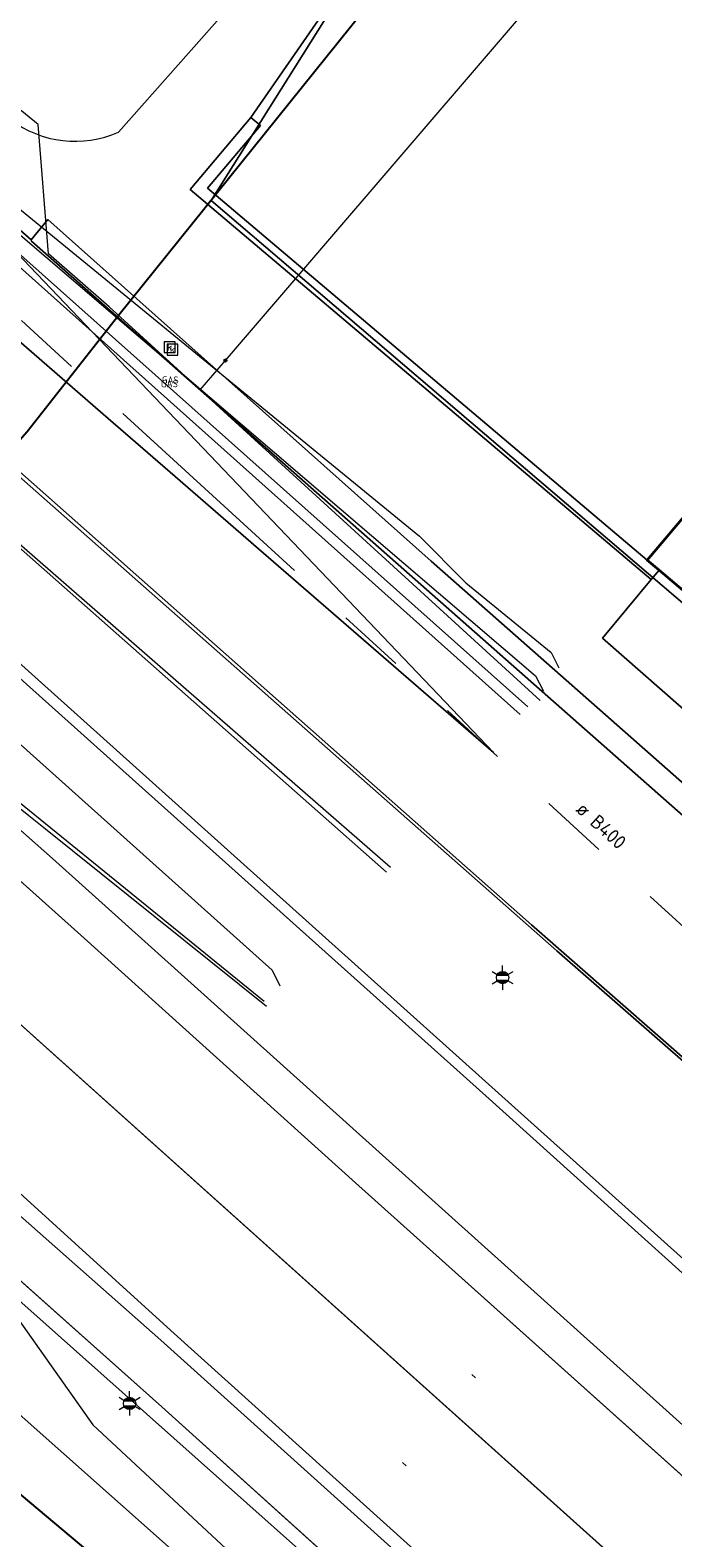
# Model space of a CAD drawing. Header units: metres. Extents: x 163628 to 167855, y 402678 to 405435.
# Tile 30 of 256: x 164055 to 164071, y 403037 to 403076. Entities that reach past the tile are written whole.
import ezdxf
from ezdxf.enums import TextEntityAlignment as Align

# ---------------------------------------------------------------- set-up
doc = ezdxf.new("R2010")
doc.units = ezdxf.units.M
doc.linetypes.add('X-CA190022.004-UO-WHM_Riolering gemeente_NLCS_v0.2$0$RI-GWA', pattern=[18.45, 6, -1.8, 1.75, -1.8, 1.75, -1.8, 1.75, -1.8])
doc.layers.get('0').update_dxf_attribs({"lineweight": 25})
for name, color, linetype, lineweight in [('X-CA190022.004-UO-BGT_Ondergrond$0$GE_117_WGIGeleideconstructie_Grens_GEM', 253, 'X-CA190022.004-UO-BGT_Ondergrond$0$Vangrail', 9), ('X-CA190022.004-UO-BGT_Ondergrond$0$GE_214_Wegmarkering_Lijn_GEM', 253, 'Continuous', 9), ('X-CA190022.004-UO-BGT_Ondergrond$0$GE_244_Taludlijn_Lijn_GEM', 253, 'Continuous', 9), ('X-CA190022.004-UO-BGT_Ondergrond$0$GE_262_OSHMuurKleinerDan30cm_Lijn_GEM', 253, 'Continuous', 9), ('X-CA190022.004-UO-BGT_Ondergrond$0$GE_311_WGDRijbaanRegionaleweg_Vlak_GEM', 253, 'Continuous', 9), ('X-CA190022.004-UO-BGT_Ondergrond$0$GE_314_WGDRijbaanLokaleweg_Vlak_GEM', 253, 'Continuous', 9), ('X-CA190022.004-UO-BGT_Ondergrond$0$GE_367_OWGBerm_groenvoorziening_grasenk_GEM', 253, 'Continuous', 9), ('X-CA190022.004-UO-BGT_Ondergrond$0$GE_401_OTDErf_Vlak_GEM', 253, 'Continuous', 9), ('X-CA190022.004-UO-BGT_Ondergrond$0$GE_461_BTDGraslandoverig_Vlak_GEM', 253, 'Continuous', 9), ('X-CA190022.004-UO-BGT_Ondergrond$0$GE_601_PNDgrondvlakpand_Vlak_MV_GEM', 34, 'Continuous', 35), ('X-CA190022.004-UO-BGT_Ondergrond$0$GE_661_SHDMuurGroterDan30cm_Vlak_GEM', 253, 'Continuous', 9), ('X-CA190022.004-UO-BGT_Ondergrond$0$GE_861_PALLichtmast_Punt_GEM', 253, 'Continuous', 9), ('X-CA190022.004-UO-BGT_Ondergrond$0$GE_884_PutGasput_Punt_GEM', 253, 'Continuous', 9), ('X-CA190022.004-UO-BGT_Ondergrond$0$GE_886_PutKolk_Punt_GEM', 253, 'Continuous', 9), ('X-CA190022.004-UO-KAD_Percelen$0$B-WE-KG-GRENS_PERCEEL-GV', 150, 'Continuous', 9), ('X-CA190022.004-UO-WHM_Riolering gemeente - drukleidingen_v0.1$0$Riool_onder_druk_asbestcement_leidingen_450_hgml', 214, 'X-CA190022.004-UO-WHM_Riolering gemeente - drukleidingen_v0.1$0$1-200 PERSLEIDING', 25), ('X-CA190022.004-UO-WHM_Riolering gemeente - drukleidingen_v0.1$0$Riool_onder_druk_pvc_leidingen_400_hgml', 214, 'X-CA190022.004-UO-WHM_Riolering gemeente - drukleidingen_v0.1$0$1-200 PERSLEIDING', 25), ('X-CA190022.004-UO-WHM_Riolering gemeente_NLCS_v0.2$0$B-WE-RI-DIAMETER-T18', 214, 'Continuous', 15), ('X-CA190022.004-UO-WHM_Riolering gemeente_NLCS_v0.2$0$B-WE-RI-GWA_TRANSPORTLEIDING-G', 214, 'X-CA190022.004-UO-WHM_Riolering gemeente_NLCS_v0.2$0$RI-GWA', 15)]:
    doc.layers.add(name, color=color, linetype=linetype, lineweight=lineweight)
for name, color, linetype, lineweight, transparency in [('X-CA190022.004-UO-KLIC$0$B-OI-KL-DATA_EUROFIBER_0000560460_VECT_19O042615-G', 42, 'X-CA190022.004-UO-KLIC$0$1-200 EUROFIBER', 0, 0.25), ('X-CA190022.004-UO-KLIC$0$B-OI-KL-DATA_KPN_0000546663_VECT_19O042615-G', 42, 'X-CA190022.004-UO-KLIC$0$1-200 TELEFONIE-KPN', 0, 0.25), ('X-CA190022.004-UO-KLIC$0$B-OI-KL-DATA_ZIGGO BV_0000546674_VECT_19O042615-G', 42, 'X-CA190022.004-UO-KLIC$0$1-200 ZIGGO', 0, 0.25), ('X-CA190022.004-UO-KLIC$0$B-OI-KL-WATER_BW_0000551269_VECT_19O042615-G', 42, 'X-CA190022.004-UO-KLIC$0$1-200 WATERLEIDING', 0, 0.25), ('X-CA190022.004-UO-KLIC$0$B-WE-KL-ET_LS-G', 42, 'X-CA190022.004-UO-KLIC$0$1-200 LAAGSPANNING', 0, 0.25), ('X-CA190022.004-UO-KLIC$0$B-WE-KL-ET_LS_KABELBED-G', 42, 'X-CA190022.004-UO-KLIC$0$1-200 LAAGSPANNING', 0, 0.25), ('X-CA190022.004-UO-KLIC$0$B-WE-KL-ET_MS-G', 42, 'X-CA190022.004-UO-KLIC$0$1-200 MIDDENSPANNING', 0, 0.25), ('X-CA190022.004-UO-KLIC$0$B-WE-KL-GAS_LD-G', 42, 'X-CA190022.004-UO-KLIC$0$1-200 GASLEIDING LAGE DRUK', 0, 0.25), ('X-CA190022.004-UO-KLIC$0$B-WE-KL-GAS_LD_HULPSTUK-S', 42, 'X-CA190022.004-UO-KLIC$0$1-200 GASLEIDING LAGE DRUK', 0, 0.25), ('X-CA190022.004-UO-KLIC$0$V-WE-KL-ET_MS-G', 42, 'X-CA190022.004-UO-KLIC$0$1-200 MIDDENSPANNING', 0, 0.25)]:
    doc.layers.add(name, color=color, linetype=linetype, lineweight=lineweight, transparency=transparency)
doc.styles.add('X-CA190022.004-UO-BGT_Ondergrond$0$NLCS-ISO', font='NLCS-ISO.ttf')
doc.styles.add('X-CA190022.004-UO-BGT_Ondergrond$0$NLCS-ISO-M250-T30', font='NLCS-ISO.ttf', dxfattribs={"height": 0.75})
doc.styles.add('X-CA190022.004-UO-KLIC$0$NLCS-ISO', font='NLCS-ISO.ttf')
doc.styles.add('X-CA190022.004-UO-WHM_Riolering gemeente - drukleidingen_v0.1$0$NLCS-ISO', font='NLCS-ISO.ttf')
doc.styles.add('X-CA190022.004-UO-WHM_Riolering gemeente_NLCS_v0.2$0$NLCS-ISO-M200-T18', font='NLCS-ISO.ttf', dxfattribs={"height": 0.36})
doc.linetypes.add('X-CA190022.004-UO-BGT_Ondergrond$0$Vangrail', pattern='A,10,-1.5,[3,dgnlstyle-Veghel.shx,S=0.007937,R=90,X=0,Y=0.5],-1,[3,dgnlstyle-Veghel.shx,S=0.007937,R=270,X=0,Y=-0.5],-1.5', length=14)
doc.linetypes.add('X-CA190022.004-UO-KLIC$0$1-200 EUROFIBER', pattern='A,1.5,-0.6,["EURO",X-CA190022.004-UO-KLIC$0$NLCS-ISO,S=0.24,R=0,X=-0.5,Y=-0.12],-0.65', length=2.75)
doc.linetypes.add('X-CA190022.004-UO-KLIC$0$1-200 GASLEIDING LAGE DRUK', pattern='A,1.5,-0.6,["GAS LD",X-CA190022.004-UO-KLIC$0$NLCS-ISO,S=0.24,R=0,X=-0.5,Y=-0.12],-0.7', length=2.8)
doc.linetypes.add('X-CA190022.004-UO-KLIC$0$1-200 LAAGSPANNING', pattern='A,1.5,-0.6,["LS",X-CA190022.004-UO-KLIC$0$NLCS-ISO,S=0.24,R=0,X=-0.45,Y=-0.12],-0.05', length=2.15)
doc.linetypes.add('X-CA190022.004-UO-KLIC$0$1-200 MIDDENSPANNING', pattern='A,1.5,-0.6,["MS",X-CA190022.004-UO-KLIC$0$NLCS-ISO,S=0.24,R=0,X=-0.5,Y=-0.12],-0.05', length=2.15)
doc.linetypes.add('X-CA190022.004-UO-KLIC$0$1-200 TELEFONIE-KPN', pattern='A,1.5,-0.6,["KPN",X-CA190022.004-UO-KLIC$0$NLCS-ISO,S=0.24,R=0,X=-0.5,Y=-0.12],-0.3', length=2.4)
doc.linetypes.add('X-CA190022.004-UO-KLIC$0$1-200 WATERLEIDING', pattern='A,1.5,-0.6,["WATER",X-CA190022.004-UO-KLIC$0$NLCS-ISO,S=0.24,R=0,X=-0.5,Y=-0.12],-0.65', length=2.75)
doc.linetypes.add('X-CA190022.004-UO-KLIC$0$1-200 ZIGGO', pattern='A,1.5,-0.6,["ZIGGO",X-CA190022.004-UO-KLIC$0$NLCS-ISO,S=0.24,R=0,X=-0.5,Y=-0.12],-0.5', length=2.6)
doc.linetypes.add('X-CA190022.004-UO-WHM_Riolering gemeente - drukleidingen_v0.1$0$1-200 PERSLEIDING', pattern='A,1.5,-0.6,["PERS",X-CA190022.004-UO-WHM_Riolering gemeente - drukleidingen_v0.1$0$NLCS-ISO,S=0.24,R=0,X=-0.5,Y=-0.12],-0.65', length=2.75)

# ---------------------------------------------------------------- blocks, each defined once
blk = doc.blocks.new('X-CA190022.004-UO-BGT_Ondergrond$0$IMGEOGasput')
at = {"insert": (-7, 3.4), "char_height": 6, "attachment_point": 1, "style": 'X-CA190022.004-UO-BGT_Ondergrond$0$NLCS-ISO-M250-T30'}
blk.add_mtext_dynamic_manual_height_columns('GAS', width=7.484, gutter_width=3.75, heights=[0], dxfattribs=at)
blk = doc.blocks.new('X-CA190022.004-UO-BGT_Ondergrond$0$SRI-KOLK-SO')
at = {"color": 0, "linetype": 'ByBlock', "lineweight": 18}
blk.add_lwpolyline([(-1.125, -1.125), (1.125, -1.125), (1.125, 1.125), (-1.125, 1.125)], close=True, dxfattribs=at)
at = {"color": 0, "linetype": 'ByBlock', "lineweight": 18, "style": 'X-CA190022.004-UO-BGT_Ondergrond$0$NLCS-ISO'}
blk.add_text('k', height=1.5, dxfattribs=at).set_placement((0, 0), align=Align.MIDDLE_CENTER)
blk = doc.blocks.new('X-CA190022.004-UO-BGT_Ondergrond$0$IMGEOKolk')
at = {"xscale": 5, "yscale": 5, "zscale": 5}
blk.add_blockref('X-CA190022.004-UO-BGT_Ondergrond$0$SRI-KOLK-SO', (0, 0), dxfattribs=at)
blk = doc.blocks.new('X-CA190022.004-UO-BGT_Ondergrond$0$N-SIE-WEG_LICHTMAST-SO')
h = blk.add_hatch(color=256)
h.paths.add_polyline_path([(1.16, 0.5, 0.658505), (-1.16, 0.5)])
h.paths.add_polyline_path([(-1.16, -0.5, 0.658505), (1.16, -0.5)])
at = {"flags": 128}
for points in [[(-2.19, 1.27), (-1.1, 0.63)], [(-1.16, 0.5), (1.16, 0.5)], [(0, 1.27), (0, 2.53)], [(1.1, 0.63), (2.19, 1.27)], [(-2.19, -1.27), (-1.1, -0.63)], [(-1.16, -0.5), (1.16, -0.5)], [(0, -1.27), (0, -2.53)], [(2.19, -1.27), (1.1, -0.63)]]:
    blk.add_lwpolyline(points, dxfattribs=at)
at = {"ltscale": 0.5}
blk.add_circle((0, 0), 1.27, dxfattribs=at)
at = {"style": 'X-CA190022.004-UO-BGT_Ondergrond$0$NLCS-ISO'}
blk.add_attdef('TYPE', text='', height=1.8, dxfattribs=at).set_placement((0, 2.53), align=Align.BOTTOM_CENTER)
blk = doc.blocks.new('X-CA190022.004-UO-BGT_Ondergrond$0$IMGEOLichtmastpaal')
at = {"xscale": 5, "yscale": 5, "zscale": 5}
blk.add_blockref('X-CA190022.004-UO-BGT_Ondergrond$0$N-SIE-WEG_LICHTMAST-SO', (0, 6.4), dxfattribs=at)
blk = doc.blocks.new('X-CA190022.004-UO-KLIC$0$SKL-WTB_HULP_OVERIG-SO')
at = {"color": 0, "linetype": 'ByBlock', "lineweight": 18}
for points in [[(-0.14, 0.14), (0.14, -0.14)], [(0.14, 0.14), (-0.14, -0.14)]]:
    blk.add_lwpolyline(points, dxfattribs=at)
at = {"color": 0, "linetype": 'ByBlock', "lineweight": 18, "style": 'X-CA190022.004-UO-KLIC$0$NLCS-ISO', "flags": 1}
for tag, p in [('TYPE', (1.5, 0)), ('OMSCHRIJVING', (1.5, -3)), ('LABEL', (1.5, -1.5))]:
    blk.add_attdef(tag, p, '', height=1, dxfattribs=at)
blk = doc.blocks.new('X-CA190022.004-UO-KLIC$0$SKL-WTB_HULP_AFSLUITER-SO')
at = {"color": 0, "linetype": 'ByBlock', "lineweight": 18}
blk.add_lwpolyline([(0, 0.8), (0, -0.8)], dxfattribs=at)
blk.add_circle((0, 0), 1, dxfattribs=at)
at = {"color": 0, "linetype": 'ByBlock', "lineweight": 18, "style": 'X-CA190022.004-UO-KLIC$0$NLCS-ISO', "flags": 1}
for tag, p in [('TYPE', (1.5, 0)), ('OMSCHRIJVING', (1.5, -3)), ('LABEL', (1.5, -1.5))]:
    blk.add_attdef(tag, p, '', height=1, dxfattribs=at)

msp = doc.modelspace()

# ---------------------------------------------------------------- linework, layer by layer
at = {"layer": 'X-CA190022.004-UO-BGT_Ondergrond$0$GE_117_WGIGeleideconstructie_Grens_GEM'}
for p, q in [((164036.514, 403059.82), (164058.262, 403040.438)), ((164058.262, 403040.438), (164079.26, 403021.488))]:
    msp.add_line(p, q, dxfattribs=at)
at = {"layer": 'X-CA190022.004-UO-BGT_Ondergrond$0$GE_214_Wegmarkering_Lijn_GEM'}
for p, q in [((164026.279, 403080.317), (164055.438, 403054.586)), ((164056.17, 403052.604), (164038.038, 403068.842)), ((164066.612, 403048.464), (164045.775, 403067.133)), ((164049.878, 403054.551), (164073.662, 403033.199)), ((164055.438, 403054.586), (164077.595, 403034.656)), ((164063.342, 403046.135), (164056.17, 403052.604)), ((164084.006, 403032.778), (164066.612, 403048.464)), ((164058.487, 403042.409), (164053.161, 403047.249)), ((164084.603, 403027.07), (164063.342, 403046.135)), ((164058.487, 403042.408), (164081.827, 403021.388)), ((164066.253, 403041.274), (164066.352, 403041.185)), ((164064.462, 403039.003), (164064.561, 403038.914))]:
    msp.add_line(p, q, dxfattribs=at)
at = {"layer": 'X-CA190022.004-UO-BGT_Ondergrond$0$GE_244_Taludlijn_Lijn_GEM'}
for p, q in [((164060.453, 403077.07), (164057.138, 403073.328)), ((164068.559, 403030.741), (164053.591, 403044.056)), ((164053.591, 403044.056), (164056.478, 403039.976)), ((164056.478, 403039.976), (164069.57, 403027.804))]:
    msp.add_line(p, q, dxfattribs=at)
msp.add_arc((164056.019, 403075.822), 2.734, 232.4766, 294.1658, dxfattribs=at)
at = {"layer": 'X-CA190022.004-UO-BGT_Ondergrond$0$GE_262_OSHMuurKleinerDan30cm_Lijn_GEM'}
for p, q in [((164058.987, 403071.844), (164060.557, 403073.699)), ((164060.801, 403073.492), (164059.438, 403071.882)), ((164060.557, 403073.699), (164060.801, 403073.492)), ((164070.878, 403061.779), (164058.987, 403071.844)), ((164059.438, 403071.882), (164070.778, 403062.283)), ((164071.083, 403062.025), (164070.878, 403061.779))]:
    msp.add_line(p, q, dxfattribs=at)
at = {"layer": 'X-CA190022.004-UO-BGT_Ondergrond$0$GE_311_WGDRijbaanRegionaleweg_Vlak_GEM', "flags": 128}
for points in [[(164084.603, 403027.07), (164063.342, 403046.135), (164056.17, 403052.604), (164038.038, 403068.842), (164027.554, 403077.957), (164023.313, 403081.497), (164023.952, 403082.243), (164025.821, 403084.447), (164026.078, 403084.725)], [(164026.078, 403084.725), (164027.471, 403083.554), (164033.481, 403078.314), (164034.573, 403077.362), (164048.949, 403064.68), (164049.421, 403064.257), (164067.275, 403048.233), (164072.805, 403043.264)], [(164063.342, 403046.135), (164084.603, 403027.07), (164103.874, 403009.817), (164101.925, 403007.599), (164087.744, 403020.325), (164085.437, 403022.522), (164073.662, 403033.199), (164049.878, 403054.551), (164029.003, 403073.196), (164021.597, 403079.494), (164023.313, 403081.497), (164027.554, 403077.957), (164038.038, 403068.842), (164056.17, 403052.604), (164063.342, 403046.135)], [(164049.878, 403054.551), (164073.662, 403033.199), (164085.437, 403022.522), (164087.744, 403020.325), (164101.925, 403007.599), (164101.723, 403007.37), (164099.81, 403005.193), (164099.549, 403004.896), (164092.034, 403011.678), (164070.693, 403030.945), (164058.231, 403042.158), (164022.704, 403073.552), (164019.021, 403076.486), (164019.477, 403077.018), (164021.597, 403079.494), (164029.003, 403073.196), (164049.878, 403054.551)]]:
    msp.add_lwpolyline(points, dxfattribs=at)
at = {"layer": 'X-CA190022.004-UO-BGT_Ondergrond$0$GE_314_WGDRijbaanLokaleweg_Vlak_GEM', "flags": 128}
for points in [[(164081.389, 403040.892), (164068.448, 403052.199), (164051.717, 403066.964), (164035.813, 403080.999), (164031.064, 403085.19), (164029.054, 403087.001), (164032.19, 403090.667)], [(164032.19, 403090.667), (164034.281, 403088.742), (164039.878, 403083.777), (164054.891, 403070.549), (164054.896, 403070.508), (164071.85, 403055.556)], [(164054.891, 403070.549), (164055.314, 403071.069), (164065.206, 403062.255), (164071.009, 403057.137), (164080.032, 403049.178)], [(164071.85, 403055.556), (164054.896, 403070.508), (164054.891, 403070.549)]]:
    msp.add_lwpolyline(points, dxfattribs=at)
at = {"layer": 'X-CA190022.004-UO-BGT_Ondergrond$0$GE_367_OWGBerm_groenvoorziening_grasenk_GEM', "flags": 128}
for points in [[(163948.49, 403130.221), (163949.351, 403131.211), (163950.406, 403130.409), (163950.626, 403130.246), (163959.772, 403123.476), (163971.758, 403114.67), (163979.592, 403108.808), (163995.891, 403096.032), (164013.529, 403081.379), (164017.355, 403078.103), (164017.262, 403077.977), (164017.337, 403077.882), (164019.021, 403076.486), (164022.704, 403073.552), (164058.231, 403042.158), (164070.693, 403030.945), (164092.034, 403011.678), (164099.549, 403004.896), (164099.59, 403004.859), (164106.209, 402998.94)], [(164127.839, 402978.482), (164101.235, 403001.64), (164079.26, 403021.488), (164058.262, 403040.438), (164036.514, 403059.82), (164021.837, 403072.213), (164017.807, 403075.616), (164016.653, 403076.591), (164013.889, 403078.924), (164012.875, 403079.78), (164007.713, 403084.139), (163990.477, 403098.694), (163974.748, 403110.932), (163960.551, 403121.41), (163949.159, 403129.71), (163948.49, 403130.221)], [(164068.5, 403120.325), (164045.424, 403093.765), (164046.613, 403092.758), (164063.87, 403078.499), (164060.557, 403073.699), (164058.987, 403071.844), (164070.878, 403061.779), (164069.625, 403060.268), (164080.188, 403051), (164082.431, 403049.366), (164091.552, 403042.225), (164092.01, 403041.84), (164107.709, 403043.911), (164126.489, 403045.515), (164129.13, 403045.947), (164129.872, 403046.975), (164129.839, 403049.826), (164129.79, 403051.215), (164131.181, 403047.155), (164131.678, 403045.766), (164131.534, 403045.737), (164126.889, 403044.717), (164123.26, 403043.92)], [(164080.032, 403049.178), (164071.009, 403057.137), (164065.206, 403062.255), (164055.314, 403071.069), (164054.891, 403070.549), (164039.878, 403083.777), (164034.281, 403088.742), (164032.19, 403090.667), (164032.649, 403091.164), (164030.705, 403092.78), (164029.869, 403093.475), (164029.475, 403093.004), (164028.694, 403093.592), (164027.249, 403094.907), (164026.216, 403096.104), (164025.738, 403096.866), (164025.258, 403097.639), (164024.73, 403099.031), (164024.229, 403100.545)], [(164072.805, 403043.264), (164067.275, 403048.233), (164049.421, 403064.257), (164048.949, 403064.68), (164034.573, 403077.362), (164033.481, 403078.314), (164027.471, 403083.554), (164026.078, 403084.725), (164026.96, 403085.657), (164027.36, 403085.318), (164028.865, 403086.998), (164028.969, 403086.902), (164029.054, 403087.001)], [(164029.054, 403087.001), (164031.064, 403085.19), (164035.813, 403080.999), (164051.717, 403066.964), (164068.448, 403052.199), (164081.389, 403040.892)]]:
    msp.add_lwpolyline(points, dxfattribs=at)
at = {"layer": 'X-CA190022.004-UO-BGT_Ondergrond$0$GE_401_OTDErf_Vlak_GEM', "flags": 128}
for points in [[(164073.136, 403065.071), (164070.778, 403062.283), (164059.438, 403071.882), (164060.801, 403073.492), (164060.557, 403073.699), (164063.87, 403078.499), (164046.613, 403092.758), (164045.424, 403093.765), (164068.5, 403120.325)], [(164080.188, 403051), (164069.625, 403060.268), (164070.878, 403061.779), (164071.083, 403062.025), (164076.05, 403057.82)]]:
    msp.add_lwpolyline(points, dxfattribs=at)
at = {"layer": 'X-CA190022.004-UO-BGT_Ondergrond$0$GE_461_BTDGraslandoverig_Vlak_GEM', "flags": 128}
msp.add_lwpolyline([(164007.713, 403084.139), (164012.875, 403079.78), (164013.889, 403078.924), (164016.653, 403076.591), (164017.807, 403075.616), (164021.837, 403072.213), (164036.514, 403059.82), (164058.262, 403040.438), (164079.26, 403021.488), (164101.235, 403001.64), (164127.839, 402978.482)], dxfattribs=at)
at = {"layer": 'X-CA190022.004-UO-BGT_Ondergrond$0$GE_601_PNDgrondvlakpand_Vlak_MV_GEM', "flags": 128}
msp.add_lwpolyline([(164085.36, 403061.79), (164095.22, 403053.21), (164090.65, 403047.92), (164084.18, 403053.51), (164085.292, 403054.792), (164083.24, 403056.53), (164080.87, 403053.74), (164076.05, 403057.82), (164071.083, 403062.025), (164070.778, 403062.283), (164073.136, 403065.071), (164078.41, 403060.61), (164078.708, 403060.358), (164082.145, 403064.428), (164085.321, 403061.745), (164085.36, 403061.79)], dxfattribs=at)
at = {"layer": 'X-CA190022.004-UO-BGT_Ondergrond$0$GE_661_SHDMuurGroterDan30cm_Vlak_GEM', "flags": 128}
msp.add_lwpolyline([(164059.438, 403071.882), (164070.778, 403062.283), (164071.083, 403062.025), (164070.878, 403061.779), (164058.987, 403071.844), (164060.557, 403073.699), (164060.801, 403073.492), (164059.438, 403071.882)], dxfattribs=at)
at = {"layer": 'X-CA190022.004-UO-KAD_Percelen$0$B-WE-KG-GRENS_PERCEEL-GV', "flags": 128}
for points in [[(164087.673, 403047.531), (164059.53, 403071.563), (164064.086, 403078.822), (164046.392, 403092.99), (164035.907, 403081.113), (164067.79, 403052.87), (164093.52, 403030.33)], [(164093.52, 403030.33), (164067.79, 403052.87), (164035.907, 403081.113), (164033.475, 403078.303), (164030.484, 403080.863), (164019.847, 403089.967), (164017.162, 403092.265), (164007.974, 403081.606), (164009.88, 403079.96), (164075.81, 403021.39)], [(164151.22, 402955.57), (164075.81, 403021.39), (164009.88, 403079.96), (164007.974, 403081.606), (164005.008, 403078.166), (163988.881, 403059.062), (163992.54, 403057.823), (163997.28, 403056.3), (163998.645, 403057.851), (164004.646, 403052.999), (164001.668, 403049.507), (164006.84, 403044.425), (164024.835, 403026.489), (164037.851, 403010.664), (164121.039, 402939.142)]]:
    msp.add_lwpolyline(points, dxfattribs=at)
msp.add_lwpolyline([(164064.086, 403078.822), (164059.53, 403071.563), (164087.673, 403047.531), (164091.626, 403047.077), (164118.413, 403058.296), (164095.155, 403077.838), (164091.565, 403073.984), (164071.705, 403090.881)], close=True, dxfattribs=at)
at = {"layer": 'X-CA190022.004-UO-KLIC$0$B-OI-KL-DATA_EUROFIBER_0000560460_VECT_19O042615-G', "flags": 128}
msp.add_lwpolyline([(164067.5, 403058.3), (164046.7, 403076.9), (164031.3, 403091.1), (164018.3, 403101.9), (164008.3, 403111.1), (163998.9, 403118.3), (163984.7, 403127.3), (163975.7, 403132.3), (163972.1, 403132.3), (163971.9, 403132.5), (163961.1, 403139.1), (163958.9, 403140.7), (163940.7, 403154.7), (163937.1, 403157.7), (163913.9, 403176.9), (163913.1, 403179.5), (163909.9, 403181.9), (163909.1, 403182.9), (163907.9, 403184.5), (163907.3, 403186.5), (163907.3, 403188.9), (163907.5, 403189.7), (163907.9, 403191.7), (163901.7, 403196.3), (163899.7, 403198.1), (163896.7, 403200.9), (163894.9, 403201.1)], dxfattribs=at)
at = {"layer": 'X-CA190022.004-UO-KLIC$0$B-OI-KL-DATA_KPN_0000546663_VECT_19O042615-G', "flags": 128}
for points in [[(164051.7, 403073.7), (164064.9, 403062.9), (164066.1, 403061.7), (164068.3, 403059.9), (164068.5, 403059.5)], [(164051.3, 403073.1), (164067.7, 403058.5)]]:
    msp.add_lwpolyline(points, dxfattribs=at)
at = {"layer": 'X-CA190022.004-UO-KLIC$0$B-OI-KL-DATA_ZIGGO BV_0000546674_VECT_19O042615-G', "flags": 128}
msp.add_lwpolyline([(164026.7, 403076.9), (164034.9, 403069.9), (164037.7, 403067.9), (164045.5, 403063.1), (164048.1, 403061.3), (164060.9, 403050.9)], dxfattribs=at)
at = {"layer": 'X-CA190022.004-UO-KLIC$0$B-OI-KL-WATER_BW_0000551269_VECT_19O042615-G', "flags": 128}
for points in [[(164005.3, 403099.3), (164005.7, 403098.5), (164006.5, 403098.3), (164007.1, 403097.7), (164040.7, 403070.1), (164041.7, 403069.1), (164061.1, 403051.7), (164061.3, 403051.3)], [(164043.5, 403080.7), (164043.5, 403080.3), (164044.3, 403079.5), (164067.9, 403059.3), (164068.1, 403058.9)]]:
    msp.add_lwpolyline(points, dxfattribs=at)
at = {"layer": 'X-CA190022.004-UO-KLIC$0$B-WE-KL-ET_LS-G'}
msp.add_lwpolyline([(164064.156, 403054.35), (164059.22, 403058.654), (164043.606, 403072.27), (164034.672, 403080.06), (164033.862, 403080.784), (164029.944, 403084.287), (164026.442, 403087.204), (164023.09, 403090.148), (164017.501, 403095.057), (164017.318, 403097.739), (164019.171, 403099.866)], dxfattribs=at)
at = {"layer": 'X-CA190022.004-UO-KLIC$0$B-WE-KL-ET_LS_KABELBED-G'}
msp.add_lwpolyline([(164064.156, 403054.35), (164059.22, 403058.654), (164043.606, 403072.27), (164034.672, 403080.06), (164033.862, 403080.784), (164029.944, 403084.287)], dxfattribs=at)
at = {"layer": 'X-CA190022.004-UO-KLIC$0$B-WE-KL-ET_MS-G', "linetype": 'X-CA190022.004-UO-KLIC$0$1-200 MIDDENSPANNING'}
for points in [[(164066.814, 403057.321), (164060.882, 403062.466), (164058.477, 403064.552), (164056.876, 403065.94), (164050.15, 403071.775), (164049.029, 403072.748), (164048.468, 403073.234), (164048.188, 403073.477), (164047.907, 403073.72), (164047.104, 403074.417), (164046.3, 403075.114), (164046.136, 403075.327), (164045.89, 403077.226), (164045.704, 403078.175), (164045.606, 403078.273), (164043.816, 403079.848), (164039.655, 403083.511), (164036.456, 403086.327), (164035.333, 403087.316), (164035.251, 403087.375), (164034.996, 403087.607)], [(164066.814, 403057.321), (164060.882, 403062.466), (164058.477, 403064.552), (164056.876, 403065.94), (164050.15, 403071.775), (164049.029, 403072.748), (164048.468, 403073.234), (164048.188, 403073.477), (164047.907, 403073.72), (164047.104, 403074.417), (164046.3, 403075.114), (164046.136, 403075.327), (164045.89, 403077.226), (164046.101, 403077.728), (164046.026, 403079.177), (164045.665, 403079.629), (164045.619, 403079.669), (164044.998, 403080.218), (164044.865, 403080.337), (164044.469, 403080.686), (164044.468, 403080.687), (164043.551, 403081.498), (164042.37, 403082.541), (164042.358, 403082.551)], [(164043.551, 403081.498), (164044.468, 403080.687), (164044.469, 403080.686), (164044.865, 403080.337), (164044.998, 403080.218), (164045.619, 403079.669), (164045.665, 403079.629), (164046.026, 403079.177), (164046.101, 403077.728), (164045.89, 403077.226), (164046.136, 403075.327), (164046.3, 403075.114), (164047.104, 403074.417), (164047.907, 403073.72), (164048.188, 403073.477), (164048.468, 403073.234), (164049.029, 403072.748), (164050.15, 403071.775), (164056.876, 403065.94), (164058.477, 403064.552), (164060.882, 403062.466), (164066.814, 403057.321)], [(164066.814, 403057.321), (164060.882, 403062.466), (164058.477, 403064.552), (164056.876, 403065.94), (164050.15, 403071.775), (164049.029, 403072.748), (164048.468, 403073.234), (164048.188, 403073.477), (164047.907, 403073.72), (164047.104, 403074.417), (164046.3, 403075.114), (164046.136, 403075.327), (164045.89, 403077.226), (164046.101, 403077.728), (164046.026, 403079.177), (164045.665, 403079.629), (164045.619, 403079.669), (164044.998, 403080.218), (164044.865, 403080.337), (164066.814, 403057.321)], [(164066.814, 403057.321), (164060.882, 403062.466), (164058.477, 403064.552), (164056.876, 403065.94), (164050.15, 403071.775), (164049.029, 403072.748), (164048.468, 403073.234), (164048.188, 403073.477), (164047.907, 403073.72), (164047.104, 403074.417), (164046.3, 403075.114), (164046.136, 403075.327), (164045.89, 403077.226), (164046.101, 403077.728), (164046.026, 403079.177), (164045.665, 403079.629), (164045.619, 403079.669), (164044.998, 403080.218), (164044.865, 403080.337)], [(164035.651, 403079.341), (164035.838, 403079.176), (164035.96, 403079.068), (164037.749, 403077.486), (164038.471, 403077.237), (164042.298, 403077.472), (164044.402, 403076.76), (164046.3, 403075.114), (164047.104, 403074.417), (164047.907, 403073.72), (164048.188, 403073.477), (164048.468, 403073.234), (164049.029, 403072.748), (164050.15, 403071.775), (164056.876, 403065.94), (164058.477, 403064.552), (164060.882, 403062.466), (164066.814, 403057.321)], [(164066.814, 403057.321), (164060.882, 403062.466), (164058.477, 403064.552), (164056.876, 403065.94), (164050.15, 403071.775), (164049.029, 403072.748), (164048.468, 403073.234), (164048.188, 403073.477), (164047.907, 403073.72), (164047.104, 403074.417), (164046.3, 403075.114), (164046.136, 403075.327), (164045.89, 403077.226), (164046.101, 403077.728), (164046.026, 403079.177)], [(164045.606, 403078.273), (164045.704, 403078.175), (164045.89, 403077.226), (164046.136, 403075.327), (164046.3, 403075.114), (164047.104, 403074.417), (164047.907, 403073.72), (164048.188, 403073.477), (164048.468, 403073.234), (164049.029, 403072.748), (164050.15, 403071.775), (164056.876, 403065.94), (164058.477, 403064.552), (164060.882, 403062.466), (164066.814, 403057.321)], [(164064.049, 403054.232), (164051.363, 403065.448)], [(164047.278, 403061.771), (164054.832, 403055.698), (164055.26, 403055.354), (164060.956, 403050.774)]]:
    msp.add_lwpolyline(points, dxfattribs=at)
at = {"layer": 'X-CA190022.004-UO-KLIC$0$B-WE-KL-GAS_LD-G'}
for points in [[(164068.014, 403058.663), (164059.649, 403066.304), (164059.249, 403066.675), (164056.9, 403068.815), (164055.337, 403070.186), (164055.072, 403073.522), (164044.921, 403081.798), (164044.717, 403081.964), (164040.124, 403085.709), (164039.439, 403086.333), (164039.735, 403092.143), (164038.388, 403093.324), (164030.859, 403099.906), (164024.686, 403105.302)], [(164059.899, 403067.434), (164075.848, 403086.043)], [(164059.249, 403066.675), (164059.899, 403067.434)]]:
    msp.add_lwpolyline(points, dxfattribs=at)
at = {"layer": 'X-CA190022.004-UO-KLIC$0$V-WE-KL-ET_MS-G'}
msp.add_lwpolyline([(164047.278, 403061.771), (164054.832, 403055.698), (164055.26, 403055.354), (164060.956, 403050.774)], dxfattribs=at)
at = {"layer": 'X-CA190022.004-UO-WHM_Riolering gemeente - drukleidingen_v0.1$0$Riool_onder_druk_asbestcement_leidingen_450_hgml', "flags": 128}
msp.add_lwpolyline([(164041.696, 403048.992), (164057.888, 403035.424), (164070.8, 403024.32), (164076.496, 403019.328), (164079.76, 403016.48), (164082.848, 403012.704), (164084.864, 403008.736), (164086.912, 403005.44), (164088.24, 403003.712), (164089.904, 403003.232), (164092.128, 403003.424), (164116.608, 403031.04), (164116.752, 403031.168), (164117.68, 403031.648), (164118.544, 403031.776), (164122.064, 403033.44), (164124.032, 403035.04), (164124.784, 403035.936), (164125.312, 403037.056), (164126.064, 403038.368), (164134.208, 403045.856), (164137.376, 403046.4), (164138.528, 403047.648), (164139.696, 403049.28), (164141.136, 403053.856), (164140.736, 403063.616), (164140.112, 403073.6), (164139.392, 403087.488), (164139.776, 403097.952), (164140.624, 403111.296), (164141.568, 403118.976), (164143.136, 403130.272), (164144.672, 403139.872), (164150.432, 403160.832), (164151.712, 403164.672), (164156.464, 403179.872), (164160.544, 403191.712), (164166.16, 403202.752), (164175.232, 403217.632), (164180.096, 403224.64), (164187.872, 403234.592), (164197.312, 403245.472), (164203.024, 403251.424), (164211.424, 403259.328), (164220.304, 403266.816), (164227.968, 403272.832), (164232.576, 403276.224), (164236.656, 403279.04), (164241.104, 403282.144), (164246.656, 403285.536), (164249.632, 403287.488), (164256.256, 403291.168), (164259.76, 403293.184), (164260.144, 403297.088), (164246.416, 403316.8), (164247.408, 403319.968), (164248.192, 403320.736), (164272.64, 403337.44), (164290.144, 403348.416), (164313.152, 403362.88), (164354.304, 403385.824), (164384.944, 403401.824), (164413.664, 403415.84), (164451.424, 403433.696), (164460.096, 403437.92), (164471.904, 403442.784), (164480.64, 403446.112), (164489.584, 403449.632), (164495.968, 403452.448), (164501.664, 403455.424), (164505.312, 403457.312)], dxfattribs=at)
at = {"layer": 'X-CA190022.004-UO-WHM_Riolering gemeente - drukleidingen_v0.1$0$Riool_onder_druk_pvc_leidingen_400_hgml', "flags": 128}
msp.add_lwpolyline([(164042.416, 403051.52), (164054.784, 403065.6), (164057.152, 403068.608), (164073.04, 403088.384), (164083.152, 403108.128), (164084.848, 403116.544), (164085.328, 403121.44), (164086.592, 403128.224), (164088.224, 403135.392), (164104.832, 403154.336), (164123.12, 403173.696), (164137.664, 403189.056), (164142.704, 403192.768), (164144.784, 403193.152), (164147.808, 403192.352), (164154.912, 403188.864), (164160.08, 403186.624), (164166.336, 403183.808), (164174.864, 403200.896), (164186.784, 403216.512), (164191.792, 403223.168), (164196.592, 403229.024), (164201.536, 403234.88), (164209.936, 403243.584), (164220.448, 403253.248), (164237.568, 403266.592), (164267.664, 403287.584), (164280.048, 403296.288), (164290.352, 403303.456), (164312.336, 403317.408), (164326.624, 403326.688), (164344.784, 403337.632), (164361.072, 403344.864), (164373.536, 403350.656), (164389.344, 403358.848), (164394.256, 403361.952), (164457.408, 403390.88), (164481.408, 403401.856), (164488.976, 403412.864), (164490.976, 403415.808), (164492.48, 403417.088), (164495.52, 403418.592), (164503.904, 403422.688)], dxfattribs=at)
at = {"layer": 'X-CA190022.004-UO-WHM_Riolering gemeente_NLCS_v0.2$0$B-WE-RI-GWA_TRANSPORTLEIDING-G'}
msp.add_line((164043.648, 403078.528), (164096.224, 403030.368), dxfattribs=at)

# ---------------------------------------------------------------- block references
at = {"layer": 'X-CA190022.004-UO-BGT_Ondergrond$0$GE_861_PALLichtmast_Punt_GEM', "xscale": 0.025, "yscale": 0.025, "zscale": 0.025}
for p in [(164067.048, 403051.351), (164057.428, 403040.366)]:
    msp.add_blockref('X-CA190022.004-UO-BGT_Ondergrond$0$IMGEOLichtmastpaal', p, dxfattribs=at)
at = {"layer": 'X-CA190022.004-UO-BGT_Ondergrond$0$GE_884_PutGasput_Punt_GEM', "xscale": 0.03, "yscale": 0.03, "zscale": 0.02}
for p in [(164058.445, 403066.821), (164058.468, 403066.919)]:
    msp.add_blockref('X-CA190022.004-UO-BGT_Ondergrond$0$IMGEOGasput', p, dxfattribs=at)
at = {"layer": 'X-CA190022.004-UO-BGT_Ondergrond$0$GE_886_PutKolk_Punt_GEM', "xscale": 0.025, "yscale": 0.025, "zscale": 0.025}
for p in [(164058.458, 403067.778), (164058.533, 403067.715)]:
    msp.add_blockref('X-CA190022.004-UO-BGT_Ondergrond$0$IMGEOKolk', p, dxfattribs=at)
at = {"layer": 'X-CA190022.004-UO-KLIC$0$B-WE-KL-GAS_LD_HULPSTUK-S', "xscale": 0.04, "yscale": 0.04, "zscale": 0.2}
for name, p in [('X-CA190022.004-UO-KLIC$0$SKL-WTB_HULP_AFSLUITER-SO', (164059.899, 403067.434)), ('X-CA190022.004-UO-KLIC$0$SKL-WTB_HULP_OVERIG-SO', (164059.249, 403066.675))]:
    msp.add_blockref(name, p, dxfattribs=at)

# ---------------------------------------------------------------- texts
at = {"layer": 'X-CA190022.004-UO-WHM_Riolering gemeente_NLCS_v0.2$0$B-WE-RI-DIAMETER-T18', "style": 'X-CA190022.004-UO-WHM_Riolering gemeente_NLCS_v0.2$0$NLCS-ISO-M200-T18'}
msp.add_text('ø B400', height=0.36, rotation=317.517, dxfattribs=at).set_placement((164068.913, 403055.817))

doc.saveas('drawing.dxf')
